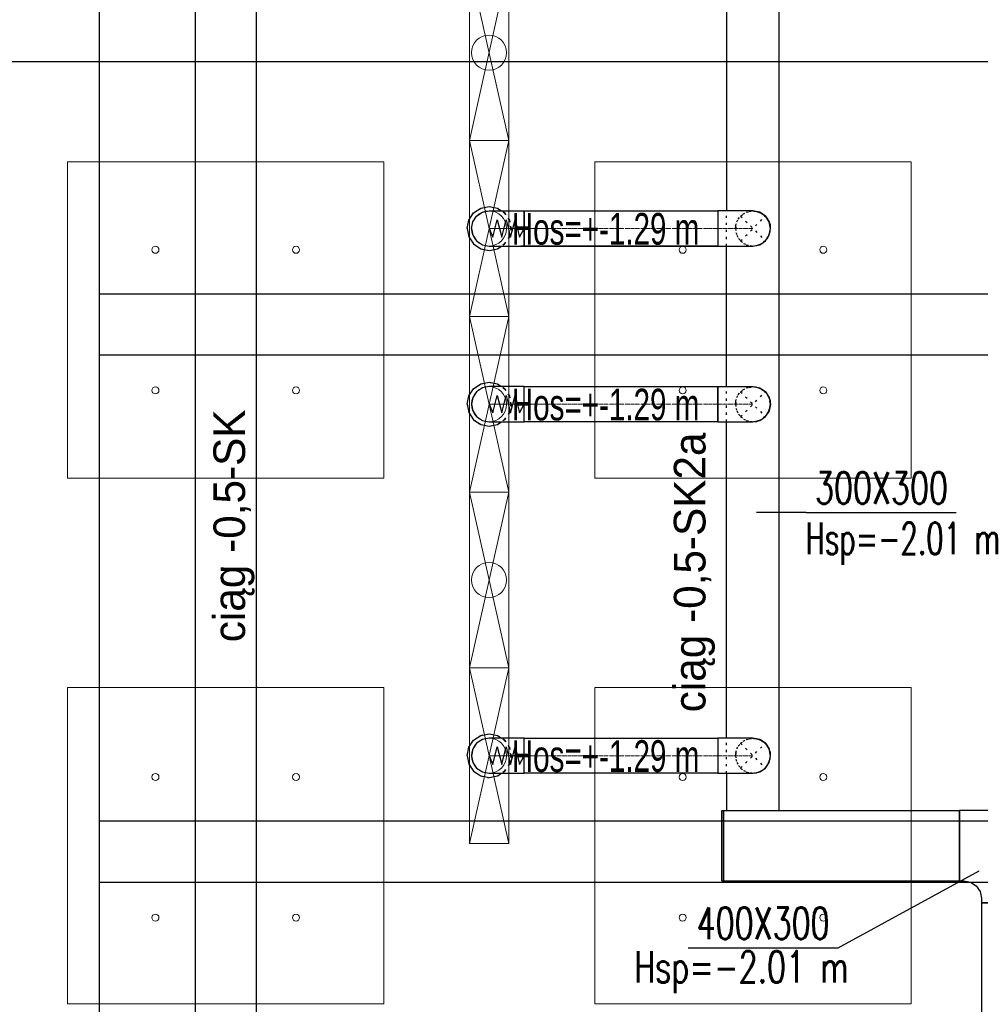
# Model space of a CAD drawing. Header units: centimetres. Extents: x -228435 to 46820, y -89367 to 152985.
# Tile 176 of 252: x 1787 to 7254, y 29635 to 35238. Entities that reach past the tile are written whole.
import ezdxf
from ezdxf.enums import TextEntityAlignment as Align

# ---------------------------------------------------------------- set-up
doc = ezdxf.new("R2010")
doc.units = ezdxf.units.CM
doc.header["$LTSCALE"] = 50
doc.header["$PDMODE"] = 35
doc.header["$PDSIZE"] = 0.1
for name, pattern in [('CADVENT_CENTERLINE', [9.9, 7.4, -1, 0.5, -1]), ('CADVENT_HIDDEN', [0.8, 0.25, -0.55]), ('Kondygnacja  -0_5$0$HIDDEN', [9.525, 6.35, -3.175]), ('Kondygnacja  -0_5$0$HIDDEN2', [4.7625, 3.175, -1.5875]), ('Osie rzutów$0$DASHDOT2', [12.7, 6.35, -3.175, 0, -3.175])]:
    doc.linetypes.add(name, pattern=pattern)
doc.layers.get('0').update_dxf_attribs({"color": 8})
doc.layers.get('DEFPOINTS').update_dxf_attribs({"color": 8})
for name, color, linetype, lineweight in [('bgde-nawiewCEN', 7, 'Continuous', 13), ('bgde_AJ_specyfikacja', 2, 'Continuous', 30), ('bgde_nawiewnik', 11, 'Continuous', 5), ('Kondygnacja  -0_5$0$ARCH_INFO_WYMIARY', 8, 'Continuous', 9), ('SU Lampy kwadratowe  -05$0$ARCH_SUFITY_PODWIESZANE', 8, 'Continuous', 9)]:
    doc.layers.add(name, color=color, linetype=linetype, lineweight=lineweight)
for name, color, linetype in [('bgde-nawiewDETAILS', 1, 'Continuous'), ('bgde-nawiewEXP', 1, 'Continuous'), ('bgde-nawiewHIDDEN', 1, 'Continuous'), ('bgde-tekst', 7, 'Continuous'), ('Kondygnacja  -0_5$0$ARCH_KONSTR_POWYŻEJ RZUTU', 8, 'Kondygnacja  -0_5$0$HIDDEN'), ('Kondygnacja  -0_5$0$ARCH_KONSTR_POWYŻEJ RZUTU_IST', 8, 'Kondygnacja  -0_5$0$HIDDEN2'), ('Osie rzutów$0$ARCH_INFO_OSIE_IST', 8, 'Osie rzutów$0$DASHDOT2'), ('Osie rzutów$0$ARCH_INFO_OSIE_OPISY_IST', 8, 'Continuous')]:
    doc.layers.add(name, color=color, linetype=linetype)
doc.styles.add('Kondygnacja  -0_5$0$Romans', font='Romans.shx', dxfattribs={"width": 0.7})
doc.styles.add('Romans', font='Romans.shx')
doc.dimstyles.new('Kondygnacja  -0_5$0$Wymiary 1-100', dxfattribs={"dimtxt": 12, "dimasz": 10, "dimexe": 5, "dimexo": 0, "dimgap": 4, "dimtad": 1, "dimrnd": 0.5, "dimzin": 12, "dimdsep": 46, "dimtxsty": 'Kondygnacja  -0_5$0$Romans', "dimblk": 'Kondygnacja  -0_5$0$_Oblique', "dimcen": 10, "dimdle": 10, "dimclrt": 55, "dimazin": 0, "dimtfac": 1, "dimtmove": 1, "dimatfit": 3, "dimfxl": 0, "dimtolj": 1, "dimtzin": 0, "dimarcsym": 0})

# ---------------------------------------------------------------- blocks, each defined once
blk = doc.blocks.new('Osie rzutów')
at = {"layer": 'Osie rzutów$0$ARCH_INFO_OSIE_IST', "ltscale": 10}
blk.add_line((4436.24, 8000), (15156.54, 8000), dxfattribs=at)
blk = doc.blocks.new('SU Lampy kwadratowe  -05')
at = {"layer": 'SU Lampy kwadratowe  -05$0$ARCH_SUFITY_PODWIESZANE'}
for points in [[(12320, 7942.86), (12500, 7942.86), (12500, 7762.86), (12320, 7762.86)], [(12620, 7942.86), (12800, 7942.86), (12800, 7762.86), (12620, 7762.86)], [(12320, 7643.86), (12500, 7643.86), (12500, 7463.86), (12320, 7463.86)], [(12620, 7643.86), (12800, 7643.86), (12800, 7463.86), (12620, 7463.86)]]:
    blk.add_lwpolyline(points, close=True, dxfattribs=at)
for centre in [(12370, 7892.86), (12450, 7892.86), (12670, 7892.86), (12750, 7892.86), (12370, 7812.86), (12450, 7812.86), (12670, 7812.86), (12750, 7812.86), (12370, 7592.86), (12450, 7592.86), (12670, 7592.86), (12750, 7592.86), (12370, 7512.86), (12450, 7512.86), (12670, 7512.86), (12750, 7512.86)]:
    blk.add_circle(centre, 2, dxfattribs=at)
blk = doc.blocks.new('Kondygnacja  -0_5$0$konstrukcja istniejąca -0.5')
at = {"layer": 'Kondygnacja  -0_5$0$ARCH_KONSTR_POWYŻEJ RZUTU_IST', "ltscale": 10}
blk.add_lwpolyline([(12338, 8575), (12338, 7425)], dxfattribs=at)
at = {"layer": 'Kondygnacja  -0_5$0$ARCH_KONSTR_POWYŻEJ RZUTU_IST', "ltscale": 10, "elevation": 0}
for points in [[(12338, 7867.89), (13382, 7867.89), (13382, 7832.89), (12338, 7832.89)], [(12338, 7567.89), (13382, 7567.89), (13382, 7532.89), (12338, 7532.89)]]:
    blk.add_lwpolyline(points, dxfattribs=at)
blk = doc.blocks.new('Kondygnacja  -0_5$0$_Oblique')
at = {"color": 0, "linetype": 'ByBlock', "lineweight": -2}
blk.add_line((-0.5, -0.5), (0.5, 0.5), dxfattribs=at)
blk = doc.blocks.new('*D212')
at = {"layer": 'DEFPOINTS', "color": 0}
for p in [(-30586.3, 81900), (-30681.1, 12489.5), (9064, 12489.5)]:
    blk.add_point(p, dxfattribs=at)
at = {"layer": 'Kondygnacja  -0_5$0$ARCH_INFO_WYMIARY', "color": 0, "lineweight": -2}
for p, q in [((-30673.1, 81900), (-30686.1, 81900)), ((-30681.1, 81910), (-30681.1, 12479.5)), ((-30673.1, 12489.5), (-30686.1, 12489.5))]:
    blk.add_line(p, q, dxfattribs=at)
at = {"layer": 'Kondygnacja  -0_5$0$ARCH_INFO_WYMIARY', "color": 0, "lineweight": -2, "xscale": 10, "yscale": 10, "zscale": 10}
for p, rotation in [((-30681.1, 81900), 90), ((-30681.1, 12489.5), 270)]:
    blk.add_blockref('Kondygnacja  -0_5$0$_Oblique', p, dxfattribs=dict(at, rotation=rotation))
at = {"layer": 'Kondygnacja  -0_5$0$ARCH_INFO_WYMIARY', "color": 55, "insert": (-30691.1, 47194.8), "char_height": 12, "attachment_point": 5, "rotation": 90, "style": 'Kondygnacja  -0_5$0$Romans'}
blk.add_mtext('\\A1;69410.5', dxfattribs=at)
blk = doc.blocks.new('*a416')
at = {"layer": 'bgde-tekst'}
blk.add_line((0, 0), (854, 0), dxfattribs=at)
blk = doc.blocks.new('*a451')
at = {"layer": 'bgde-tekst'}
blk.add_line((0, 0), (854, 0), dxfattribs=at)
blk = doc.blocks.new('A$C066D7839')
at = {"layer": 'bgde_nawiewnik'}
for p, q in [((-50, -11.15), (-50, 11.15)), ((-50, 11.15), (50, 11.15)), ((-50, -11.15), (50, 11.15)), ((50, -11.15), (-50, 11.15)), ((50, 11.15), (50, -11.15)), ((50, -11.15), (-50, -11.15))]:
    blk.add_line(p, q, dxfattribs=at)
blk.add_circle((0, 0), 10, dxfattribs=at)

msp = doc.modelspace()

# ---------------------------------------------------------------- linework, layer by layer
at = {"layer": 'bgde-nawiewCEN', "linetype": 'CADVENT_CENTERLINE', "ltscale": 0.06}
for p, q in [((4458.964, 34049.938), (4458.49, 34049.937)), ((4460.09, 34049.939), (4458.964, 34049.938)), ((4462.283, 34049.94), (4460.09, 34049.939)), ((4465.898, 34049.941), (4462.283, 34049.94)), ((4471.29, 34049.943), (4465.898, 34049.941)), ((4478.816, 34049.944), (4471.29, 34049.943)), ((4488.831, 34049.946), (4478.816, 34049.944)), ((4501.69, 34049.947), (4488.831, 34049.946)), ((4517.75, 34049.949), (4501.69, 34049.947)), ((4537.364, 34049.95), (4517.75, 34049.949)), ((4560.89, 34049.951), (4537.364, 34049.95)), ((4588.683, 34049.952), (4560.89, 34049.951)), ((4639.794, 34049.953), (4588.683, 34049.952)), ((4658.49, 34049.953), (4639.794, 34049.953)), ((5760, 34049.953), (4658.49, 34049.953)), ((5760, 34049.953), (5960, 34049.953)), ((4458.964, 33049.938), (4458.49, 33049.937)), ((4460.09, 33049.939), (4458.964, 33049.938)), ((4462.283, 33049.94), (4460.09, 33049.939)), ((4465.898, 33049.941), (4462.283, 33049.94)), ((4471.29, 33049.943), (4465.898, 33049.941)), ((4478.816, 33049.944), (4471.29, 33049.943)), ((4488.831, 33049.946), (4478.816, 33049.944)), ((4501.69, 33049.947), (4488.831, 33049.946)), ((4517.75, 33049.949), (4501.69, 33049.947)), ((4537.364, 33049.95), (4517.75, 33049.949)), ((4560.89, 33049.951), (4537.364, 33049.95)), ((4588.683, 33049.952), (4560.89, 33049.951)), ((4639.794, 33049.953), (4588.683, 33049.952)), ((4658.49, 33049.953), (4639.794, 33049.953)), ((5760, 33049.953), (4658.49, 33049.953)), ((5760, 33049.953), (5960, 33049.953)), ((4458.964, 31049.938), (4458.49, 31049.937)), ((4460.09, 31049.939), (4458.964, 31049.938)), ((4462.283, 31049.94), (4460.09, 31049.939)), ((4465.898, 31049.941), (4462.283, 31049.94)), ((4471.29, 31049.943), (4465.898, 31049.941)), ((4478.816, 31049.944), (4471.29, 31049.943)), ((4488.831, 31049.946), (4478.816, 31049.944)), ((4501.69, 31049.947), (4488.831, 31049.946)), ((4517.75, 31049.949), (4501.69, 31049.947)), ((4537.364, 31049.95), (4517.75, 31049.949)), ((4560.89, 31049.951), (4537.364, 31049.95)), ((4588.683, 31049.952), (4560.89, 31049.951)), ((4639.794, 31049.953), (4588.683, 31049.952)), ((4658.49, 31049.953), (4639.794, 31049.953)), ((5760, 31049.953), (4658.49, 31049.953)), ((5760, 31049.953), (5960, 31049.953))]:
    msp.add_line(p, q, dxfattribs=at)
at = {"layer": 'bgde-nawiewDETAILS', "linetype": 'CADVENT_HIDDEN'}
for p, q in [((5889.289, 33979.242), (6030.711, 34120.664)), ((5889.289, 34120.664), (6030.711, 33979.242)), ((5889.289, 32979.242), (6030.711, 33120.664)), ((5889.289, 33120.664), (6030.711, 32979.242)), ((5889.289, 30979.242), (6030.711, 31120.664)), ((5889.289, 31120.664), (6030.711, 30979.242))]:
    msp.add_line(p, q, dxfattribs=at)
at = {"layer": 'bgde-nawiewEXP', "linetype": 'Continuous'}
for points in [[(2785.549, 28700), (3135.549, 28700), (3135.549, 38094.629), (2785.549, 38094.629)], [(4658.49, 33949.953), (4658.49, 34149.953), (5760, 34149.953), (5760, 33949.953)], [(5760, 33949.953), (5960, 33949.953), (5998.268, 33957.565), (6030.711, 33979.242), (6052.388, 34011.685), (6060, 34049.953), (6052.388, 34088.221), (6030.711, 34120.664), (5998.268, 34142.341), (5960, 34149.953), (5760, 34149.953), (5760, 33957.565)], [(4358.49, 33049.93), (4366.105, 33011.663), (4387.784, 32979.222), (4420.228, 32957.547), (4458.497, 32949.937), (4658.49, 32949.953), (4658.49, 33149.953), (4458.484, 33149.937), (4420.216, 33142.323), (4387.775, 33120.643), (4366.1, 33088.199)], [(4658.49, 32949.953), (4658.49, 33149.953), (5760, 33149.953), (5760, 32949.953)], [(6052.388, 33011.685), (6060, 33049.953)], [(4358.49, 31049.93), (4366.105, 31011.663), (4387.784, 30979.222), (4420.228, 30957.547), (4458.497, 30949.937), (4658.49, 30949.953), (4658.49, 31149.953), (4458.484, 31149.937), (4420.216, 31142.323), (4387.775, 31120.643), (4366.1, 31088.199)], [(4658.49, 30949.953), (4658.49, 31149.953), (5760, 31149.953), (5760, 30949.953)], [(5760, 30949.953), (5960, 30949.953), (5998.268, 30957.565), (6030.711, 30979.242), (6052.388, 31011.685), (6060, 31049.953), (6052.388, 31088.221), (6030.711, 31120.664), (5998.268, 31142.341), (5960, 31149.953), (5760, 31149.953), (5760, 30957.565)]]:
    msp.add_lwpolyline(points, close=True, dxfattribs=at)
for points in [[(5810, 30949.953), (5810, 30738.607), (6110, 30738.607), (6110, 35504.937), (5810, 35504.937), (5810, 34149.953)], [(4333.49, 34049.937), (4343.005, 34097.773), (4370.102, 34138.326), (4410.655, 34165.422), (4458.49, 34174.937), (4506.326, 34165.422), (4529.482, 34149.95)], [(4358.49, 34049.93), (4366.1, 34088.199), (4387.775, 34120.643), (4420.216, 34142.323), (4458.484, 34149.937), (4658.49, 34149.953), (4658.49, 33979.242)], [(5960, 34149.953), (5998.268, 34142.341), (6008.611, 34135.43)], [(5964.246, 34148.194), (5976.68, 34148.552), (6013.143, 34134.663), (6025.831, 34122.685)], [(6016.202, 34130.358), (6030.711, 34120.664), (6052.388, 34088.221), (6054.815, 34076.021)], [(6032.469, 34116.418), (6041.515, 34107.878), (6057.477, 34072.275), (6057.979, 34054.833)], [(6045.477, 34001.342), (6052.388, 34011.685), (6060, 34049.953), (6056.596, 34067.067)], [(4333.49, 34049.937), (4343.005, 34002.102), (4370.102, 33961.549), (4410.655, 33934.452), (4458.49, 33924.937), (4506.326, 33934.452), (4529.519, 33949.95)], [(4358.49, 34049.93), (4366.105, 34011.663), (4387.784, 33979.222), (4420.228, 33957.547), (4458.497, 33949.937), (4658.49, 33949.953)], [(4658.49, 33979.242), (4658.49, 34011.685)], [(6032.732, 33984.122), (6044.71, 33996.81), (6058.599, 34033.273), (6058.241, 34045.707)], [(4658.49, 33957.565), (4658.49, 33979.242)], [(4658.49, 33979.242), (4658.49, 33957.565)], [(4658.49, 33957.565), (4658.49, 33949.953)], [(4658.49, 33949.953), (4658.49, 33957.565)], [(5960, 33949.953), (5977.114, 33953.357)], [(5964.88, 33951.974), (5982.322, 33952.476), (6017.925, 33968.438), (6026.465, 33977.484)], [(5986.068, 33955.138), (5998.268, 33957.565), (6030.711, 33979.242), (6040.405, 33993.751)], [(4658.49, 33949.953), (4639.795, 33949.953)], [(4658.49, 33949.953), (5760, 33949.953)], [(5810, 33149.953), (5810, 33949.953)], [(4333.49, 33049.937), (4343.005, 33097.773), (4370.102, 33138.326), (4410.655, 33165.422), (4458.49, 33174.937), (4506.326, 33165.422), (4529.482, 33149.95)], [(5760, 32949.953), (5760, 33149.953), (5960, 33149.953), (5998.268, 33142.341), (6009.015, 33135.16)], [(5960, 33149.953), (5998.268, 33142.341), (6030.711, 33120.664), (6016.651, 33130.058)], [(5964.337, 33148.157), (5977.258, 33148.452), (6013.638, 33134.35), (6025.866, 33122.67)], [(6030.711, 33120.664), (6052.388, 33088.221), (6054.909, 33075.545)], [(6030.711, 33120.664), (6052.388, 33088.221), (6060, 33049.953), (6056.701, 33066.538)], [(6032.507, 33116.327), (6041.853, 33107.399), (6057.606, 33071.703), (6057.993, 33054.798)], [(4333.49, 33049.937), (4343.005, 33002.102), (4370.102, 32961.549), (4410.655, 32934.452), (4458.49, 32924.937), (4506.326, 32934.452), (4529.519, 32949.95)], [(5998.268, 32957.565), (6030.711, 32979.242), (6052.388, 33011.685), (6045.207, 33000.938)], [(6032.717, 32984.087), (6044.397, 32996.315), (6058.5, 33032.695), (6058.204, 33045.616)], [(5760, 32949.953), (5960, 32949.953), (5976.585, 32953.252)], [(5810, 31149.953), (5810, 32949.953)], [(5960, 32949.953), (5998.268, 32957.565), (5985.592, 32955.044)], [(5964.845, 32951.96), (5981.75, 32952.347), (6017.446, 32968.1), (6026.374, 32977.446)], [(5998.268, 32957.565), (6030.711, 32979.242), (6040.105, 32993.302)], [(4333.49, 31049.937), (4343.005, 31097.773), (4370.102, 31138.326), (4410.655, 31165.422), (4458.49, 31174.937), (4506.326, 31165.422), (4529.482, 31149.95)], [(5960, 31149.953), (5998.268, 31142.341), (6009.837, 31134.611)], [(5964.503, 31148.088), (5978.416, 31148.243), (6014.628, 31133.713), (6025.959, 31122.632)], [(6017.533, 31129.469), (6030.711, 31120.664), (6052.388, 31088.221), (6055.102, 31074.575)], [(6032.576, 31116.16), (6042.523, 31106.432), (6057.855, 31070.552), (6058.032, 31054.705)], [(4333.49, 31049.937), (4343.005, 31002.102), (4370.102, 30961.549), (4410.655, 30934.452), (4458.49, 30924.937), (4506.326, 30934.452), (4529.519, 30949.95)], [(6032.679, 30983.994), (6043.76, 30995.325), (6058.29, 31031.537), (6058.135, 31045.45)], [(6044.658, 31000.116), (6052.388, 31011.685), (6060, 31049.953), (6056.908, 31065.497)], [(5984.622, 30954.851), (5998.268, 30957.565), (6030.711, 30979.242), (6039.516, 30992.42)], [(5960, 30949.953), (5975.544, 30953.045)], [(5964.752, 30951.921), (5980.599, 30952.098), (6016.479, 30967.429), (6026.207, 30977.377)], [(5782.767, 30338.607), (5792.767, 30338.607), (5792.767, 30738.607), (7134.997, 30738.607), (7134.997, 30338.607), (7159.997, 30338.607), (7198.266, 30330.994), (7230.708, 30309.317), (7252.385, 30276.875), (7259.997, 30238.607), (7259.997, 28725), (7659.997, 28725), (7659.997, 30213.607), (7259.997, 30213.607), (7659.997, 30213.607), (7659.997, 30238.607), (7667.609, 30276.875), (7689.287, 30309.317), (7721.729, 30330.994), (7759.997, 30338.607), (7784.997, 30338.607), (7784.997, 30738.607), (7134.997, 30738.607)], [(5782.767, 30338.607), (5782.767, 30738.607), (5792.767, 30738.607), (5792.767, 30338.607), (7134.997, 30338.607), (7134.997, 30738.607)]]:
    msp.add_lwpolyline(points, dxfattribs=at)
at = {"layer": 'bgde-nawiewEXP'}
for points in [[(4458.49, 34049.937), (4479.797, 33999.944), (4505.145, 34099.948), (4530.373, 33999.95), (4555.653, 34099.951), (4581.191, 33999.952), (4606.548, 34099.953), (4632.008, 33999.953), (4658.49, 34049.953)], [(4458.49, 33049.937), (4479.797, 32999.944), (4505.145, 33099.948), (4530.373, 32999.95), (4555.653, 33099.951), (4581.191, 32999.952), (4606.548, 33099.953), (4632.008, 32999.953), (4658.49, 33049.953)], [(4458.49, 31049.937), (4479.797, 30999.944), (4505.145, 31099.948), (4530.373, 30999.95), (4555.653, 31099.951), (4581.191, 30999.952), (4606.548, 31099.953), (4632.008, 30999.953), (4658.49, 31049.953)]]:
    msp.add_lwpolyline(points, dxfattribs=at)
at = {"layer": 'bgde-nawiewHIDDEN', "linetype": 'CADVENT_HIDDEN'}
for points in [[(4333.49, 34049.937), (4343.005, 34097.773), (4370.102, 34138.326), (4410.655, 34165.422), (4458.49, 34174.937), (4506.326, 34165.422), (4546.879, 34138.326), (4529.482, 34149.95)], [(5810, 33949.953), (5810, 34149.953)], [(5860, 34049.953), (5867.612, 34088.221), (5889.289, 34120.664), (5921.732, 34142.341), (5960, 34149.953)], [(5861.401, 34066.633), (5875.29, 34103.096), (5902.075, 34131.468), (5937.678, 34147.43), (5964.246, 34148.194)], [(6008.611, 34135.43), (6016.202, 34130.358)], [(6025.831, 34122.685), (6032.469, 34116.418)], [(5861.401, 34066.633), (5862.523, 34027.631), (5878.485, 33992.027), (5906.857, 33965.242), (5943.32, 33951.354), (5964.88, 33951.974)], [(6054.815, 34076.021), (6056.596, 34067.067)], [(4333.49, 34049.937), (4343.005, 34002.102), (4370.102, 33961.549), (4410.655, 33934.452), (4458.49, 33924.937), (4506.326, 33934.452), (4546.879, 33961.549), (4529.519, 33949.95)], [(5860, 34049.953), (5867.612, 34011.685), (5889.289, 33979.242), (5921.732, 33957.565), (5960, 33949.953)], [(6057.979, 34054.833), (6058.241, 34045.707)], [(5977.114, 33953.357), (5986.068, 33955.138)], [(6026.465, 33977.484), (6032.732, 33984.122)], [(6040.405, 33993.751), (6045.477, 34001.342)], [(4333.49, 33049.937), (4343.005, 33097.773), (4370.102, 33138.326), (4410.655, 33165.422), (4458.49, 33174.937), (4506.326, 33165.422), (4546.879, 33138.326), (4529.482, 33149.95)], [(5810, 32949.953), (5810, 33149.953)], [(5860, 33049.953), (5867.612, 33088.221), (5889.289, 33120.664), (5921.732, 33142.341), (5960, 33149.953)], [(5861.5, 33067.211), (5875.603, 33103.591), (5902.553, 33131.806), (5938.25, 33147.559), (5964.337, 33148.157)], [(6009.015, 33135.16), (6016.651, 33130.058)], [(6025.866, 33122.67), (6032.507, 33116.327)], [(5861.5, 33067.211), (5862.394, 33028.203), (5878.147, 32992.506), (5906.362, 32965.556), (5942.742, 32951.453), (5964.845, 32951.96)], [(6054.909, 33075.545), (6056.701, 33066.538)], [(4333.49, 33049.937), (4343.005, 33002.102), (4370.102, 32961.549), (4410.655, 32934.452), (4458.49, 32924.937), (4506.326, 32934.452), (4546.879, 32961.549), (4529.519, 32949.95)], [(5860, 33049.953), (5867.612, 33011.685), (5889.289, 32979.242), (5921.732, 32957.565), (5960, 32949.953)], [(6040.105, 32993.302), (6045.207, 33000.938)], [(6057.993, 33054.798), (6058.204, 33045.616)], [(5976.585, 32953.252), (5985.592, 32955.044)], [(6026.374, 32977.446), (6032.717, 32984.087)], [(4333.49, 31049.937), (4343.005, 31097.773), (4370.102, 31138.326), (4410.655, 31165.422), (4458.49, 31174.937), (4506.326, 31165.422), (4546.879, 31138.326), (4529.482, 31149.95)], [(5810, 30949.953), (5810, 31149.953)], [(5860, 31049.953), (5867.612, 31088.221), (5889.289, 31120.664), (5921.732, 31142.341), (5960, 31149.953)], [(5861.71, 31068.369), (5876.24, 31104.581), (5903.521, 31132.476), (5939.401, 31147.808), (5964.503, 31148.088)], [(6009.837, 31134.611), (6017.533, 31129.469)], [(6025.959, 31122.632), (6032.576, 31116.16)], [(4333.49, 31049.937), (4343.005, 31002.102), (4370.102, 30961.549), (4410.655, 30934.452), (4458.49, 30924.937), (4506.326, 30934.452), (4546.879, 30961.549), (4529.519, 30949.95)], [(5860, 31049.953), (5867.612, 31011.685), (5889.289, 30979.242), (5921.732, 30957.565), (5960, 30949.953)], [(5861.71, 31068.369), (5862.145, 31029.354), (5877.476, 30993.474), (5905.372, 30966.193), (5941.584, 30951.663), (5964.752, 30951.921)], [(6055.102, 31074.575), (6056.908, 31065.497)], [(6058.032, 31054.705), (6058.135, 31045.45)], [(6026.207, 30977.377), (6032.679, 30983.994)], [(6039.516, 30992.42), (6044.658, 31000.116)], [(5975.544, 30953.045), (5984.622, 30954.851)]]:
    msp.add_lwpolyline(points, dxfattribs=at)
for points in [[(4546.879, 33961.549), (4573.975, 34002.102), (4583.49, 34049.937), (4573.975, 34097.773), (4546.879, 34138.326), (4573.975, 34097.773), (4583.49, 34049.937), (4573.975, 34002.102)], [(4546.879, 32961.549), (4573.975, 33002.102), (4583.49, 33049.937), (4573.975, 33097.773), (4546.879, 33138.326), (4573.975, 33097.773), (4583.49, 33049.937), (4573.975, 33002.102)], [(4546.879, 30961.549), (4573.975, 31002.102), (4583.49, 31049.937), (4573.975, 31097.773), (4546.879, 31138.326), (4573.975, 31097.773), (4583.49, 31049.937), (4573.975, 31002.102)]]:
    msp.add_lwpolyline(points, close=True, dxfattribs=at)
at = {"layer": 'bgde-tekst'}
for points in [[(6263.306, 32433.731), (5980.002, 32433.731), (5980.002, 32433.731)], [(6445.688, 29956.624), (7247.583, 30394.295), (7247.583, 30394.295)]]:
    msp.add_lwpolyline(points, dxfattribs=at)
at = {"layer": 'bgde-tekst', "elevation": 1920}
for points in [[(6263.306, 32433.731), (5980.002, 32433.731), (5980.002, 32433.731)], [(6445.688, 29956.624), (7247.583, 30394.295), (7247.583, 30394.295)]]:
    msp.add_lwpolyline(points, dxfattribs=at)
at = {"layer": 'bgde_nawiewnik'}
for p, q in [((4346.993, 34549.953, -360.144), (4569.993, 34549.953, -360.144)), ((4569.993, 34549.953, -360.144), (4346.993, 34549.953, -360.144)), ((4346.993, 32549.953, -360.158), (4569.993, 32549.953, -360.158)), ((4569.993, 32549.953, -360.144), (4346.993, 32549.953, -360.144))]:
    msp.add_line(p, q, dxfattribs=at)

# ---------------------------------------------------------------- block references
at = {"layer": 'bgde-tekst'}
for name, p in [('*a451', (6263.306, 32433.731)), ('*a451', (6263.306, 32433.731, 1920)), ('*a416', (5591.688, 29956.624)), ('*a416', (5591.688, 29956.624, 1920))]:
    msp.add_blockref(name, p, dxfattribs=at)
at = {"layer": 'bgde_nawiewnik', "yscale": 10, "zscale": 10}
for p, xscale, rotation in [((4458.493, 35049.953, -360.144), -10, 90), ((4458.493, 35049.953, -360.144), 10, 270), ((4458.493, 34049.953, -360.144), -10, 90), ((4458.493, 34049.953, -360.144), 10, 270), ((4458.493, 33049.953, -360.144), -10, 90), ((4458.493, 33049.953, -360.144), 10, 270), ((4458.493, 32049.953, -360.158), -10, 90), ((4458.493, 32049.953, -360.158), 10, 270), ((4458.493, 31049.953, -360.02), -10, 90), ((4458.493, 31049.953, -360.02), 10, 270)]:
    msp.add_blockref('A$C066D7839', p, dxfattribs=dict(at, xscale=xscale, rotation=rotation))
at = {"layer": 'Kondygnacja  -0_5$0$ARCH_KONSTR_POWYŻEJ RZUTU', "xscale": 10, "yscale": 10, "zscale": 10}
msp.add_blockref('Kondygnacja  -0_5$0$konstrukcja istniejąca -0.5', (-121140, -45000), dxfattribs=at)
at = {"layer": 'Osie rzutów$0$ARCH_INFO_OSIE_OPISY_IST', "xscale": 10, "yscale": 10, "zscale": 10}
msp.add_blockref('Osie rzutów', (-121140, -45000), dxfattribs=at)
at = {"layer": 'SU Lampy kwadratowe  -05$0$ARCH_SUFITY_PODWIESZANE', "xscale": 10, "yscale": 10, "zscale": 10}
msp.add_blockref('SU Lampy kwadratowe  -05', (-121140, -45000), dxfattribs=at)

# ---------------------------------------------------------------- texts
at = {"layer": 'bgde-tekst', "width": 0.7}
for p in [(4587.578, 33957.993, 1920), (4587.578, 32957.993, 1920), (4587.578, 30957.993, 1920)]:
    msp.add_text('Hos=+-1.29 m ', height=180, dxfattribs=at).set_placement(p)
at = {"layer": 'bgde-tekst', "style": 'Romans', "width": 0.7}
for s, p in [('300X300', (6313.306, 32483.731)), ('300X300', (6313.306, 32483.731, 1920)), ('Hsp=-2.01 m ', (6258.894, 32196.318)), ('Hsp=-2.01 m ', (6258.894, 32196.318, 1920)), ('Hsp=-2.01 m ', (5284.625, 29758.406)), ('Hsp=-2.01 m ', (5284.625, 29758.406, 1920))]:
    msp.add_text(s, height=180, dxfattribs=at).set_placement(p)
for p in [(6395.688, 30006.624), (6395.688, 30006.624, 1920)]:
    msp.add_text('400X300', height=180, dxfattribs=at).set_placement(p, align=Align.RIGHT)
at = {"layer": 'bgde_AJ_specyfikacja', "char_height": 180, "width": 1592.06181, "attachment_point": 1, "rotation": 90}
for s, insert in [('ciąg -0,5-SK', (2890.006, 31695.338, -2580)), ('ciąg -0,5-SK2a', (5509.896, 31296.73, -2580))]:
    msp.add_mtext(s, dxfattribs=dict(at, insert=insert))

# ---------------------------------------------------------------- dimensions: what is measured, and where the dimension line sits
at = {"layer": 'Kondygnacja  -0_5$0$ARCH_INFO_WYMIARY'}
dim = msp.add_linear_dim(base=(-30681.114, 12489.5), p1=(-30586.301, 81900), p2=(9064, 12489.5), angle=90, dimstyle='Kondygnacja  -0_5$0$Wymiary 1-100', dxfattribs=at)
dim.commit()
dim.dimension.update_dxf_attribs({"geometry": '*D212', "text_midpoint": (-30691.114, 47194.75)})

doc.saveas('drawing.dxf')
